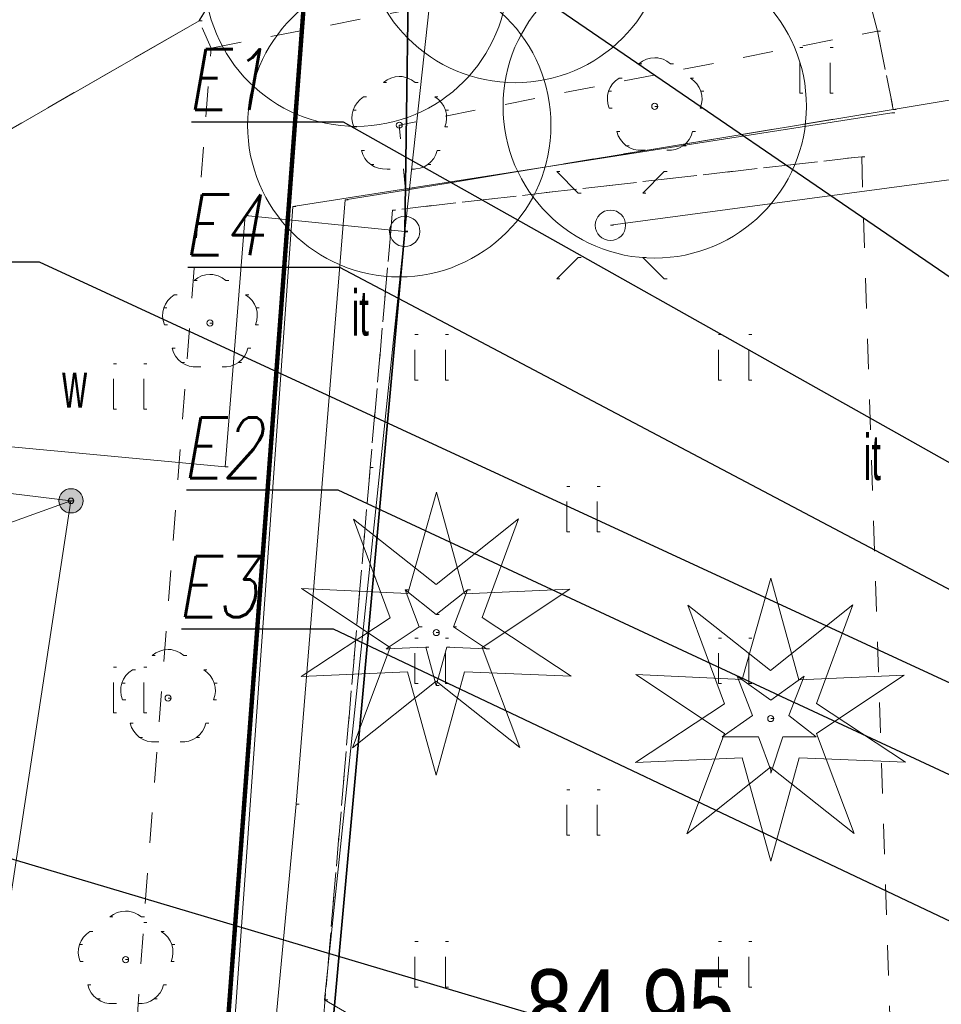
# Model space of a CAD drawing. Extents: x -198213 to 5540361, y 56395 to 5961443.
# Tile 34 of 76: x 5539542 to 5539557, y 5961354 to 5961370. Entities that reach past the tile are written whole.
import ezdxf
from ezdxf import colors
from ezdxf.entities.mleader import LeaderData, LeaderLine
from ezdxf.math import Vec2, Vec3

# ---------------------------------------------------------------- set-up
doc = ezdxf.new("R2010")
doc.units = 0
doc.header["$MEASUREMENT"] = 0
for name, pattern in [('L_0_03', [1, 0.5, -0.5]), ('L_0_06', [2, 1.5, -0.5]), ('Long Dashed', [2400, 1200, -1200]), ('Wipeout_Contour', [1000, 0, -1000])]:
    doc.linetypes.add(name, pattern=pattern)
for name, color, linetype, lineweight in [('$ IE_OPISY', 7, 'Continuous', 25), ('0_Nr_Pióra__7', 8, 'Continuous', 13), ('218_kontur_uzytku_gruntowego_Nr_Pióra__3', 8, 'Continuous', 18), ('219_dzialka_ewidencyjna_Nr_Pióra__96', 8, 'Continuous', 13), ('ARCH MAPA RUSINOWO_Nr_Pióra__60', 8, 'Continuous', 211), ('Arch opisy_Nr_Pióra__80', 8, 'Continuous', 211), ('Arch zieleń_Nr_Pióra__4', 8, 'Continuous', 9), ('brama_Nr_Pióra__7', 8, 'Continuous', 13), ('drzewo_iglaste_Nr_Pióra__7', 8, 'Continuous', 13), ('drzewo_lisciaste_Nr_Pióra__7', 8, 'Continuous', 13), ('inny_obiekt_zagospodarowania_terenu_Atr17_Nr_Pióra__7', 8, 'Continuous', 13), ('inny_obiekt_zagospodarowania_terenu_Nr_Pióra__7', 8, 'Continuous', 13), ('INWENT RZĘDNE_Nr_Pióra__21', 8, 'Continuous', 9), ('jezdnia_Nr_Pióra__7', 8, 'Continuous', 13), ('kraweznik_Nr_Pióra__7', 8, 'Continuous', 13), ('latarnia_Nr_Pióra__7', 8, 'Continuous', 13), ('ogr_Nr_Pióra__7', 8, 'Continuous', 13), ('ogrodzenie_trwale_Nr_Pióra__7', 8, 'Continuous', 13), ('OT_ZagospodarowanieTerenu_P_Nr_Pióra__96', 8, 'Continuous', 13), ('przewod_elektroenergetyczny_podziemny_Nr_Pióra__7', 8, 'Continuous', 13), ('przewod_telekomunikacyjny_napowietrzny_Nr_Pióra__30', 8, 'Continuous', 35), ('przewod_telekomunikacyjny_podziemny_Nr_Pióra__7', 8, 'Continuous', 13), ('przewod_wodociagowy_Nr_Pióra__7', 8, 'Continuous', 13), ('rzedna_Atr2_Nr_Pióra__7', 8, 'Continuous', 13), ('rzedna_Nr_Pióra__7', 8, 'Continuous', 13), ('slup_przewodow_napowietrznych_Nr_Pióra__7', 8, 'Continuous', 13), ('trawnik_Nr_Pióra__7', 8, 'Continuous', 13), ('zasuwa_lub_zawor_Atr17_Nr_Pióra__7', 8, 'Continuous', 13), ('zasuwa_lub_zawor_Nr_Pióra__7', 8, 'Continuous', 13)]:
    doc.layers.add(name, color=color, linetype=linetype, lineweight=lineweight)
doc.layers.add('INWENT RZĘDNE', color=8, linetype='Continuous')
doc.layers.add('OT_ZagospodarowanieTerenu_P', color=8, linetype='Continuous')
doc.styles.add('1. Elektrobau_02.2024', font='romans.shx', dxfattribs={"width": 0.8, "oblique": 10})
doc.styles.add('GENERATED_STYLE_3', font='ARIALN.TTF')
doc.styles.add('GENERATED_STYLE_8', font='ARIALN.TTF')
doc.linetypes.add('L_0_15_SHX', pattern='A,0,[2,Rusinowo PAB zagospodarowanie 30.08.20251.Shx,S=7.5,R=0,X=0,Y=0],-7.5,0', length=7.5)
doc.linetypes.add('L_0_B0_SHX', pattern='A,0,[3,Rusinowo PAB zagospodarowanie 30.08.20251.Shx,S=15,R=0,X=0,Y=0],-15,0', length=15)

# ---------------------------------------------------------------- blocks, each defined once
blk = doc.blocks.new('Koty wysokościowe_37', base_point=(-159809, 126282))
at = {"layer": 'INWENT RZĘDNE_Nr_Pióra__21', "linetype": 'Continuous'}
for points in [[(-159809, 126282), (-159209, 126282), (-159255, 126511), (-159385, 126706), (-159580, 126836), (-159809, 126882)], [(-159809, 126282), (-160409, 126282), (-160364, 126052), (-160234, 125857), (-160039, 125727), (-159809, 125682)]]:
    blk.add_hatch(color=256, dxfattribs=at).paths.add_polyline_path(points, flags=0)
for p, q in [((-159809, 125082), (-159809, 127482)), ((-161009, 126282), (-158609, 126282))]:
    blk.add_line(p, q, dxfattribs=at)
blk.add_circle((-159809, 126282), 600, dxfattribs=at)
at = {"layer": 'INWENT RZĘDNE_Nr_Pióra__21', "insert": (-163547, 127482), "char_height": 1200, "attachment_point": 7, "style": 'GENERATED_STYLE_3'}
blk.add_mtext('{84,95}', dxfattribs=at)

msp = doc.modelspace()

# ---------------------------------------------------------------- hatches: boundary and pattern name
at = {"layer": 'zasuwa_lub_zawor_Nr_Pióra__7', "linetype": 'Continuous'}
msp.add_hatch(color=256, dxfattribs=at).paths.add_polyline_path([(5539542.79, 5961361.8, 1), (5539542.79, 5961362.2, 1)], flags=0)
msp.add_hatch(color=256, dxfattribs=at).paths.add_polyline_path([(5539542.79, 5961361.8, 1), (5539542.79, 5961362.2, 1)], flags=0)

# ---------------------------------------------------------------- linework, layer by layer
at = {"layer": '0_Nr_Pióra__7', "linetype": 'Continuous'}
for p, q in [((5539544.9, 5961369.91), (5539544.95, 5961369.91)), ((5539556.08, 5961369.74), (5539556.13, 5961369.74)), ((5539545.1, 5961369.46), (5539545.15, 5961369.46)), ((5539554.799, 5961369.469), (5539554.849, 5961369.469)), ((5539555.299, 5961369.469), (5539555.349, 5961369.469)), ((5539552.149, 5961369.203), (5539552.199, 5961369.203)), ((5539552.41, 5961369.3), (5539552.46, 5961369.3)), ((5539552.671, 5961369.203), (5539552.721, 5961369.203)), ((5539547.939, 5961368.893), (5539547.989, 5961368.893)), ((5539548.2, 5961368.99), (5539548.25, 5961368.99)), ((5539548.461, 5961368.893), (5539548.511, 5961368.893)), ((5539551.822, 5961368.966), (5539551.872, 5961368.966)), ((5539552.998, 5961368.966), (5539553.048, 5961368.966)), ((5539551.65, 5961368.748), (5539551.7, 5961368.748)), ((5539553.17, 5961368.748), (5539553.22, 5961368.748)), ((5539554.799, 5961368.719), (5539554.849, 5961368.719)), ((5539555.299, 5961368.719), (5539555.349, 5961368.719)), ((5539547.612, 5961368.656), (5539547.662, 5961368.656)), ((5539548.788, 5961368.656), (5539548.838, 5961368.656)), ((5539547.44, 5961368.438), (5539547.49, 5961368.438)), ((5539548.96, 5961368.438), (5539549.01, 5961368.438)), ((5539551.661, 5961368.471), (5539551.711, 5961368.471)), ((5539552.41, 5961368.5), (5539552.46, 5961368.5)), ((5539553.159, 5961368.471), (5539553.209, 5961368.471)), ((5539556.316, 5961368.396), (5539556.366, 5961368.396)), ((5539556.34, 5961368.45), (5539556.39, 5961368.45)), ((5539547.451, 5961368.161), (5539547.501, 5961368.161)), ((5539548.2, 5961368.19), (5539548.25, 5961368.19)), ((5539548.949, 5961368.161), (5539548.999, 5961368.161)), ((5539551.786, 5961368.085), (5539551.836, 5961368.085)), ((5539553.034, 5961368.085), (5539553.084, 5961368.085)), ((5539547.576, 5961367.775), (5539547.626, 5961367.775)), ((5539548.824, 5961367.775), (5539548.874, 5961367.775)), ((5539551.94, 5961367.852), (5539551.99, 5961367.852)), ((5539552.209, 5961367.777), (5539552.259, 5961367.777)), ((5539552.611, 5961367.777), (5539552.661, 5961367.777)), ((5539552.88, 5961367.852), (5539552.93, 5961367.852)), ((5539555.82, 5961367.67), (5539555.87, 5961367.67)), ((5539547.73, 5961367.542), (5539547.78, 5961367.542)), ((5539547.999, 5961367.467), (5539548.049, 5961367.467)), ((5539548.401, 5961367.467), (5539548.451, 5961367.467)), ((5539548.67, 5961367.542), (5539548.72, 5961367.542)), ((5539550.797, 5961367.424), (5539550.847, 5961367.424)), ((5539552.564, 5961367.424), (5539552.614, 5961367.424)), ((5539548.3, 5961367.12), (5539548.35, 5961367.12)), ((5539551.15, 5961367.071), (5539551.2, 5961367.071)), ((5539552.211, 5961367.071), (5539552.261, 5961367.071)), ((5539547.31, 5961366.96), (5539547.36, 5961366.96)), ((5539546.446, 5961366.851), (5539546.496, 5961366.851)), ((5539548.09, 5961366.79), (5539548.14, 5961366.79)), ((5539545.66, 5961366.7), (5539545.71, 5961366.7)), ((5539548.29, 5961366.44), (5539548.34, 5961366.44)), ((5539551.68, 5961366.54), (5539551.73, 5961366.54)), ((5539551.68, 5961366.54), (5539551.73, 5961366.54)), ((5539551.68, 5961366.54), (5539551.73, 5961366.54)), ((5539551.15, 5961366.01), (5539551.2, 5961366.01)), ((5539552.211, 5961366.01), (5539552.261, 5961366.01)), ((5539544.819, 5961365.633), (5539544.869, 5961365.633)), ((5539545.08, 5961365.73), (5539545.13, 5961365.73)), ((5539545.341, 5961365.633), (5539545.391, 5961365.633)), ((5539550.797, 5961365.657), (5539550.847, 5961365.657)), ((5539552.564, 5961365.657), (5539552.614, 5961365.657)), ((5539544.492, 5961365.396), (5539544.542, 5961365.396)), ((5539545.668, 5961365.396), (5539545.718, 5961365.396)), ((5539544.32, 5961365.178), (5539544.37, 5961365.178)), ((5539545.84, 5961365.178), (5539545.89, 5961365.178)), ((5539544.331, 5961364.901), (5539544.381, 5961364.901)), ((5539545.08, 5961364.93), (5539545.13, 5961364.93)), ((5539545.829, 5961364.901), (5539545.879, 5961364.901)), ((5539548.459, 5961364.739), (5539548.509, 5961364.739)), ((5539548.959, 5961364.739), (5539549.009, 5961364.739)), ((5539553.459, 5961364.739), (5539553.509, 5961364.739)), ((5539553.959, 5961364.739), (5539554.009, 5961364.739)), ((5539544.456, 5961364.515), (5539544.506, 5961364.515)), ((5539545.704, 5961364.515), (5539545.754, 5961364.515)), ((5539543.489, 5961364.259), (5539543.539, 5961364.259)), ((5539543.989, 5961364.259), (5539544.039, 5961364.259)), ((5539544.61, 5961364.282), (5539544.66, 5961364.282)), ((5539544.879, 5961364.207), (5539544.929, 5961364.207)), ((5539545.281, 5961364.207), (5539545.331, 5961364.207)), ((5539545.55, 5961364.282), (5539545.6, 5961364.282)), ((5539548.459, 5961363.989), (5539548.509, 5961363.989)), ((5539548.959, 5961363.989), (5539549.009, 5961363.989)), ((5539553.459, 5961363.989), (5539553.509, 5961363.989)), ((5539553.959, 5961363.989), (5539554.009, 5961363.989)), ((5539543.489, 5961363.509), (5539543.539, 5961363.509)), ((5539543.989, 5961363.509), (5539544.039, 5961363.509)), ((5539545.33, 5961362.56), (5539545.38, 5961362.56)), ((5539547.72, 5961362.55), (5539547.77, 5961362.55)), ((5539550.959, 5961362.239), (5539551.009, 5961362.239)), ((5539551.459, 5961362.239), (5539551.509, 5961362.239)), ((5539542.79, 5961362), (5539542.84, 5961362)), ((5539542.79, 5961362), (5539542.84, 5961362)), ((5539542.79, 5961362), (5539542.84, 5961362)), ((5539550.959, 5961361.489), (5539551.009, 5961361.489)), ((5539551.459, 5961361.489), (5539551.509, 5961361.489)), ((5539548.298, 5961360.536), (5539548.348, 5961360.536)), ((5539549.322, 5961360.536), (5539549.372, 5961360.536)), ((5539548.81, 5961360.129), (5539548.86, 5961360.129)), ((5539548.527, 5961359.923), (5539548.577, 5961359.923)), ((5539548.81, 5961359.83), (5539548.86, 5961359.83)), ((5539549.093, 5961359.923), (5539549.143, 5961359.923)), ((5539548.459, 5961359.739), (5539548.509, 5961359.739)), ((5539548.959, 5961359.739), (5539549.009, 5961359.739)), ((5539553.459, 5961359.739), (5539553.509, 5961359.739)), ((5539553.959, 5961359.739), (5539554.009, 5961359.739)), ((5539544.129, 5961359.453), (5539544.179, 5961359.453)), ((5539544.39, 5961359.55), (5539544.44, 5961359.55)), ((5539544.651, 5961359.453), (5539544.701, 5961359.453)), ((5539547.982, 5961359.562), (5539548.032, 5961359.562)), ((5539548.635, 5961359.59), (5539548.685, 5961359.59)), ((5539548.985, 5961359.59), (5539549.035, 5961359.59)), ((5539549.638, 5961359.562), (5539549.688, 5961359.562)), ((5539543.489, 5961359.259), (5539543.539, 5961359.259)), ((5539543.802, 5961359.216), (5539543.852, 5961359.216)), ((5539543.989, 5961359.259), (5539544.039, 5961359.259)), ((5539544.978, 5961359.216), (5539545.028, 5961359.216)), ((5539543.63, 5961358.998), (5539543.68, 5961358.998)), ((5539545.15, 5961358.998), (5539545.2, 5961358.998)), ((5539548.459, 5961358.989), (5539548.509, 5961358.989)), ((5539548.81, 5961358.96), (5539548.86, 5961358.96)), ((5539548.959, 5961358.989), (5539549.009, 5961358.989)), ((5539543.641, 5961358.721), (5539543.691, 5961358.721)), ((5539544.39, 5961358.75), (5539544.44, 5961358.75)), ((5539545.139, 5961358.721), (5539545.189, 5961358.721)), ((5539543.489, 5961358.509), (5539543.539, 5961358.509)), ((5539543.989, 5961358.509), (5539544.039, 5961358.509)), ((5539543.766, 5961358.335), (5539543.816, 5961358.335)), ((5539545.014, 5961358.335), (5539545.064, 5961358.335)), ((5539543.92, 5961358.102), (5539543.97, 5961358.102)), ((5539544.189, 5961358.027), (5539544.239, 5961358.027)), ((5539544.591, 5961358.027), (5539544.641, 5961358.027)), ((5539544.86, 5961358.102), (5539544.91, 5961358.102)), ((5539550.959, 5961357.239), (5539551.009, 5961357.239)), ((5539551.459, 5961357.239), (5539551.509, 5961357.239)), ((5539546.5, 5961357), (5539546.55, 5961357)), ((5539550.959, 5961356.489), (5539551.009, 5961356.489)), ((5539551.459, 5961356.489), (5539551.509, 5961356.489)), ((5539543.69, 5961355.24), (5539543.74, 5961355.24)), ((5539543.429, 5961355.143), (5539543.479, 5961355.143)), ((5539543.951, 5961355.143), (5539544.001, 5961355.143)), ((5539543.102, 5961354.906), (5539543.152, 5961354.906)), ((5539543.99, 5961355.05), (5539544.04, 5961355.05)), ((5539544.278, 5961354.906), (5539544.328, 5961354.906)), ((5539548.459, 5961354.739), (5539548.509, 5961354.739)), ((5539548.959, 5961354.739), (5539549.009, 5961354.739)), ((5539553.459, 5961354.739), (5539553.509, 5961354.739)), ((5539553.959, 5961354.739), (5539554.009, 5961354.739)), ((5539542.93, 5961354.688), (5539542.98, 5961354.688)), ((5539544.45, 5961354.688), (5539544.5, 5961354.688)), ((5539543.69, 5961354.44), (5539543.74, 5961354.44)), ((5539542.941, 5961354.411), (5539542.991, 5961354.411)), ((5539544.439, 5961354.411), (5539544.489, 5961354.411)), ((5539543.066, 5961354.025), (5539543.116, 5961354.025)), ((5539544.314, 5961354.025), (5539544.364, 5961354.025)), ((5539548.459, 5961353.989), (5539548.509, 5961353.989)), ((5539548.959, 5961353.989), (5539549.009, 5961353.989)), ((5539553.459, 5961353.989), (5539553.509, 5961353.989)), ((5539553.959, 5961353.989), (5539554.009, 5961353.989)), ((5539543.22, 5961353.792), (5539543.27, 5961353.792)), ((5539544.16, 5961353.792), (5539544.21, 5961353.792)), ((5539546.97, 5961353.78), (5539547.02, 5961353.78)), ((5539543.489, 5961353.717), (5539543.539, 5961353.717)), ((5539543.891, 5961353.717), (5539543.941, 5961353.717))]:
    msp.add_line(p, q, dxfattribs=at)
at = {"layer": '218_kontur_uzytku_gruntowego_Nr_Pióra__3', "linetype": 'L_0_03', "flags": 128}
for points in [[(5539546.72, 5961371.45), (5539542.34, 5961312.72)], [(5539542.34, 5961312.72), (5539546.72, 5961371.45)]]:
    msp.add_lwpolyline(points, dxfattribs=at)
at = {"layer": '219_dzialka_ewidencyjna_Nr_Pióra__96', "linetype": 'Continuous', "flags": 128}
msp.add_lwpolyline([(5539546.72, 5961371.45), (5539542.34, 5961312.72)], dxfattribs=at)
at = {"layer": 'ARCH MAPA RUSINOWO_Nr_Pióra__60', "linetype": 'Continuous', "flags": 128}
msp.add_lwpolyline([(5539540.938, 5961293.994), (5539546.72, 5961371.45)], dxfattribs=at)
at = {"layer": 'Arch opisy_Nr_Pióra__80', "linetype": 'Long Dashed'}
msp.add_line((5539546.72, 5961371.45), (5539545.166, 5961350.615), dxfattribs=at)
at = {"layer": 'Arch zieleń_Nr_Pióra__4', "linetype": 'Continuous'}
for p, q in [((5539548.341, 5961360.473), (5539548.812, 5961362.142)), ((5539549.276, 5961360.47), (5539548.812, 5961362.142)), ((5539548.049, 5961360.074), (5539547.446, 5961361.7)), ((5539548.806, 5961360.623), (5539547.446, 5961361.7)), ((5539548.806, 5961360.623), (5539550.162, 5961361.704)), ((5539549.564, 5961360.076), (5539550.162, 5961361.704)), ((5539548.341, 5961360.473), (5539546.586, 5961360.556)), ((5539548.048, 5961359.582), (5539546.586, 5961360.556)), ((5539549.276, 5961360.47), (5539551.009, 5961360.544)), ((5539549.565, 5961359.581), (5539551.009, 5961360.544)), ((5539554.317, 5961359.206), (5539552.957, 5961360.283)), ((5539554.317, 5961359.206), (5539555.673, 5961360.287)), ((5539548.049, 5961360.074), (5539546.583, 5961359.106)), ((5539549.564, 5961360.076), (5539551.032, 5961359.113)), ((5539548.048, 5961359.582), (5539547.427, 5961357.93)), ((5539549.565, 5961359.581), (5539550.184, 5961357.938)), ((5539548.338, 5961359.182), (5539546.583, 5961359.106)), ((5539548.338, 5961359.182), (5539548.81, 5961357.481)), ((5539549.277, 5961359.182), (5539548.81, 5961357.481)), ((5539549.277, 5961359.182), (5539551.032, 5961359.113)), ((5539548.807, 5961359.029), (5539547.427, 5961357.93)), ((5539548.807, 5961359.029), (5539550.184, 5961357.938))]:
    msp.add_line(p, q, dxfattribs=at)
for centre in [(5539550.11, 5961371.39), (5539547.49, 5961370.67), (5539552.41, 5961368.5), (5539548.2, 5961368.19)]:
    msp.add_circle(centre, 2.5, dxfattribs=at)
at = {"layer": 'brama_Nr_Pióra__7', "linetype": 'Continuous'}
msp.add_line((5539560.14, 5961369.08), (5539556.34, 5961368.45), dxfattribs=at)
at = {"layer": 'drzewo_iglaste_Nr_Pióra__7', "linetype": 'Continuous', "flags": 128}
for points in [[(5539548.527, 5961359.923), (5539548.298, 5961360.536)], [(5539548.298, 5961360.536), (5539548.81, 5961360.129)], [(5539548.81, 5961360.129), (5539549.322, 5961360.536)], [(5539549.322, 5961360.536), (5539549.093, 5961359.923)], [(5539547.982, 5961359.562), (5539548.527, 5961359.923)], [(5539549.093, 5961359.923), (5539549.638, 5961359.562)], [(5539548.635, 5961359.59), (5539547.982, 5961359.562)], [(5539548.81, 5961358.96), (5539548.635, 5961359.59)], [(5539548.985, 5961359.59), (5539548.81, 5961358.96)], [(5539549.638, 5961359.562), (5539548.985, 5961359.59)]]:
    msp.add_lwpolyline(points, dxfattribs=at)
at = {"layer": 'drzewo_iglaste_Nr_Pióra__7', "linetype": 'Continuous'}
msp.add_circle((5539548.81, 5961359.83), 0.05, dxfattribs=at)
at = {"layer": 'drzewo_lisciaste_Nr_Pióra__7', "linetype": 'Continuous'}
for centre in [(5539552.41, 5961368.5), (5539548.2, 5961368.19), (5539545.08, 5961364.93), (5539544.39, 5961358.75), (5539543.69, 5961354.44)]:
    msp.add_circle(centre, 0.05, dxfattribs=at)
for centre, start, end in [((5539552.41, 5961368.9), 49.272, 130.728), ((5539548.2, 5961368.59), 49.272, 130.728), ((5539552.03, 5961368.624), 121.308, 202.548), ((5539552.79, 5961368.624), 337.452, 58.692), ((5539547.82, 5961368.314), 121.308, 202.548), ((5539548.58, 5961368.314), 337.452, 58.692), ((5539552.175, 5961368.176), 193.221, 274.871), ((5539552.645, 5961368.176), 265.129, 346.779), ((5539547.965, 5961367.866), 193.221, 274.871), ((5539548.435, 5961367.866), 265.129, 346.779), ((5539545.08, 5961365.33), 49.272, 130.728), ((5539544.7, 5961365.054), 121.308, 202.548), ((5539545.46, 5961365.054), 337.452, 58.692), ((5539544.845, 5961364.606), 193.221, 274.871), ((5539545.315, 5961364.606), 265.129, 346.779), ((5539544.39, 5961359.15), 49.272, 130.728), ((5539544.01, 5961358.874), 121.308, 202.548), ((5539544.77, 5961358.874), 337.452, 58.692), ((5539544.155, 5961358.426), 193.221, 274.871), ((5539544.625, 5961358.426), 265.129, 346.779), ((5539543.69, 5961354.84), 49.272, 130.728), ((5539543.31, 5961354.564), 121.308, 202.548), ((5539544.07, 5961354.564), 337.452, 58.692), ((5539543.455, 5961354.116), 193.221, 274.871), ((5539543.925, 5961354.116), 265.129, 346.779)]:
    msp.add_arc(centre, 0.4, start, end, dxfattribs=at)
at = {"layer": 'jezdnia_Nr_Pióra__7', "linetype": 'L_0_06', "flags": 128}
for points in [[(5539544.69, 5961378.1), (5539545.9, 5961378.28), (5539556.8, 5961380.23), (5539569.38, 5961382.62), (5539578.17, 5961384.3), (5539593.82, 5961387.17), (5539612.46, 5961390.54), (5539620.72, 5961391.88), (5539625.3, 5961392.75), (5539628.88, 5961393.36), (5539635.21, 5961394.43), (5539636.06, 5961391.13), (5539630.51, 5961387.77), (5539622.48, 5961386.14), (5539621.59, 5961385.94), (5539611.5, 5961384.04), (5539601.19, 5961382.2), (5539600.39, 5961379.94), (5539600.421, 5961375.87), (5539597.08, 5961375.38), (5539596.78, 5961379.29), (5539596.74, 5961379.47), (5539595.9, 5961380.82), (5539594.82, 5961381.1), (5539584.45, 5961379.33), (5539577.08, 5961377.89), (5539569.92, 5961376.56), (5539560.38, 5961374.69), (5539552.68, 5961373.7), (5539546.03, 5961371.76), (5539544.9, 5961369.91), (5539541.27, 5961367.82), (5539542.32, 5961378), (5539542.51, 5961379.21)], [(5539559.58, 5961372.51), (5539559.9, 5961370.61), (5539560.14, 5961369.08), (5539558.42, 5961368.79), (5539556.34, 5961368.45), (5539556.08, 5961369.74), (5539555.85, 5961370.62), (5539555.62, 5961371.49), (5539555.41, 5961372.21), (5539552.68, 5961373.7), (5539560.38, 5961374.69)]]:
    msp.add_lwpolyline(points, close=True, dxfattribs=at)
at = {"layer": 'kraweznik_Nr_Pióra__7', "linetype": 'Continuous', "flags": 128}
msp.add_lwpolyline([(5539552.68, 5961373.7), (5539546.03, 5961371.76), (5539544.9, 5961369.91), (5539541.27, 5961367.82)], dxfattribs=at)
at = {"layer": 'latarnia_Nr_Pióra__7', "color": 0, "linetype": 'Continuous', "flags": 128}
for points in [[(5539551.15, 5961367.071), (5539550.797, 5961367.424)], [(5539552.211, 5961367.071), (5539552.564, 5961367.424)], [(5539551.15, 5961366.01), (5539550.797, 5961365.657)], [(5539552.211, 5961366.01), (5539552.564, 5961365.657)]]:
    msp.add_lwpolyline(points, dxfattribs=at)
at = {"layer": 'latarnia_Nr_Pióra__7', "linetype": 'Continuous'}
msp.add_circle((5539551.68, 5961366.54), 0.25, dxfattribs=at)
at = {"layer": 'przewod_telekomunikacyjny_napowietrzny_Nr_Pióra__30', "linetype": 'Continuous'}
for p, q in [((5539548.29, 5961366.44), (5539548.58, 5961387.11)), ((5539543.87, 5961317.85), (5539548.29, 5961366.44)), ((5539548.29, 5961366.44), (5539548.34, 5961366.44)), ((5539548.29, 5961366.44), (5539548.34, 5961366.44))]:
    msp.add_line(p, q, dxfattribs=at)
at = {"layer": 'przewod_telekomunikacyjny_napowietrzny_Nr_Pióra__30', "linetype": 'L_0_B0_SHX'}
for p, q in [((5539548.29, 5961366.44), (5539548.58, 5961387.11)), ((5539543.87, 5961317.85), (5539548.29, 5961366.44))]:
    msp.add_line(p, q, dxfattribs=at)
at = {"layer": 'przewod_telekomunikacyjny_podziemny_Nr_Pióra__7', "linetype": 'Continuous', "flags": 128}
for points in [[(5539548.29, 5961366.44), (5539549.81, 5961380.38)], [(5539527.71, 5961362.76), (5539529.14, 5961362.93), (5539533.58, 5961363.66), (5539545.33, 5961362.56), (5539545.66, 5961366.7), (5539548.29, 5961366.44)], [(5539548.29, 5961366.44), (5539546.97, 5961353.78), (5539548.39, 5961352.95), (5539547.3, 5961334.1), (5539546.44, 5961324.09), (5539546.03, 5961319.23), (5539545.16, 5961307.39), (5539543.63, 5961298.78), (5539542.43, 5961285.68), (5539541.19, 5961274.63), (5539542.24, 5961272.57), (5539543.69, 5961271.2), (5539543.59, 5961269.14), (5539542.78, 5961266.35), (5539543.3, 5961257.92), (5539546.06, 5961248.87), (5539545.22, 5961248.17)]]:
    msp.add_lwpolyline(points, dxfattribs=at)
at = {"layer": 'rzedna_Atr2_Nr_Pióra__7', "linetype": 'Continuous', "flags": 128}
msp.add_lwpolyline([(5539542.79, 5961362), (5539538.73, 5961360.54), (5539536.193, 5961360.54)], dxfattribs=at)
at = {"layer": 'rzedna_Nr_Pióra__7', "linetype": 'Continuous'}
msp.add_circle((5539542.79, 5961362), 0.045, dxfattribs=at)
at = {"layer": 'slup_przewodow_napowietrznych_Nr_Pióra__7', "color": 0, "linetype": 'Continuous'}
for centre in [(5539551.68, 5961366.54), (5539548.29, 5961366.44)]:
    msp.add_circle(centre, 0.25, dxfattribs=at)
at = {"layer": 'trawnik_Nr_Pióra__7', "linetype": 'L_0_03', "flags": 128}
for points in [[(5539546.03, 5961371.76), (5539552.68, 5961373.7), (5539555.41, 5961372.21), (5539555.62, 5961371.49), (5539545.1, 5961369.46), (5539544.9, 5961369.91)], [(5539539.27, 5961350.25), (5539540.91, 5961364.2), (5539541.27, 5961367.82), (5539544.9, 5961369.91), (5539545.1, 5961369.46), (5539543.99, 5961355.05), (5539543.24, 5961344.35), (5539542.58, 5961334.77), (5539541.61, 5961324.19), (5539540.71, 5961316.91), (5539539.76, 5961317.09), (5539538.61, 5961317.26), (5539537.78, 5961317.62), (5539536.89, 5961318.2), (5539537.08, 5961322.75), (5539537.78, 5961334.89)], [(5539556.34, 5961368.45), (5539548.3, 5961367.12), (5539548.2, 5961368.19), (5539556.08, 5961369.74)]]:
    msp.add_lwpolyline(points, close=True, dxfattribs=at)
for points in [[(5539554.799, 5961368.719), (5539554.799, 5961369.469)], [(5539555.299, 5961368.719), (5539555.299, 5961369.469)], [(5539548.459, 5961363.989), (5539548.459, 5961364.739)], [(5539548.959, 5961363.989), (5539548.959, 5961364.739)], [(5539553.459, 5961363.989), (5539553.459, 5961364.739)], [(5539553.959, 5961363.989), (5539553.959, 5961364.739)], [(5539543.489, 5961363.509), (5539543.489, 5961364.259)], [(5539543.989, 5961363.509), (5539543.989, 5961364.259)], [(5539550.959, 5961361.489), (5539550.959, 5961362.239)], [(5539551.459, 5961361.489), (5539551.459, 5961362.239)], [(5539548.459, 5961358.989), (5539548.459, 5961359.739)], [(5539548.959, 5961358.989), (5539548.959, 5961359.739)], [(5539543.489, 5961358.509), (5539543.489, 5961359.259)], [(5539543.989, 5961358.509), (5539543.989, 5961359.259)], [(5539550.959, 5961356.489), (5539550.959, 5961357.239)], [(5539551.459, 5961356.489), (5539551.459, 5961357.239)], [(5539548.459, 5961353.989), (5539548.459, 5961354.739)], [(5539548.959, 5961353.989), (5539548.959, 5961354.739)], [(5539553.459, 5961353.989), (5539553.459, 5961354.739)], [(5539553.959, 5961353.989), (5539553.959, 5961354.739)]]:
    msp.add_lwpolyline(points, dxfattribs=at)
at = {"layer": 'zasuwa_lub_zawor_Nr_Pióra__7', "linetype": 'Continuous'}
msp.add_circle((5539542.79, 5961362), 0.2, dxfattribs=at)
msp.add_circle((5539542.79, 5961362), 0.2, dxfattribs=at)

# ---------------------------------------------------------------- block references
at = {"layer": 'INWENT RZĘDNE', "xscale": 0.001, "yscale": 0.001, "zscale": 0.001}
msp.add_blockref('Koty wysokościowe_37', (5539554.028, 5961351.657), dxfattribs=at)

# ---------------------------------------------------------------- texts
at = {"layer": 'inny_obiekt_zagospodarowania_terenu_Atr17_Nr_Pióra__7', "linetype": 'Continuous', "char_height": 0.75, "attachment_point": 1, "style": 'GENERATED_STYLE_8'}
for insert in [(5539547.414, 5961365.472), (5539555.854, 5961363.092)]:
    msp.add_mtext('{\\W0.660000x;it}', dxfattribs=dict(at, insert=insert))
at = {"layer": 'zasuwa_lub_zawor_Atr17_Nr_Pióra__7', "linetype": 'Continuous', "insert": (5539542.645, 5961364.284), "char_height": 0.75, "attachment_point": 1, "style": 'GENERATED_STYLE_8'}
msp.add_mtext('{\\W0.660000x;w}', dxfattribs=at)

# ---------------------------------------------------------------- leaders
at = {"layer": '$ IE_OPISY'}
ml = msp.add_multileader_mtext('Standard', dxfattribs=at)
ml.set_content('T8', color=7, style='1. Elektrobau_02.2024')
ml.set_leader_properties(linetype='ByLayer', lineweight=-1)
ml.build(insert=Vec2(0, 0))
ml.multileader.update_dxf_attribs({"text_left_attachment_type": 6, "text_right_attachment_type": 6, "dogleg_length": 1.152, "arrow_head_size": 0.5})
ctx = ml.context
ctx.base_point, ctx.char_height, ctx.arrow_head_size, ctx.landing_gap_size, ctx.plane_origin = Vec3(5539521.566, 5961354.436), 1, 0.5, 0.09, Vec3(5539600.911, 5961181.187)
ctx.left_attachment, ctx.right_attachment, ctx.text_align_type, ctx.attachment_type = 6, 6, 2, 2
notes = []
notes.append((ctx, [(0, (1, 1, 0), (5539524.054, 5961354.436), (-1, 0), 1.152, [(0, [(5539571.698, 5961331.973)], 0, [])])]))
ctx.mtext.insert, ctx.mtext.width, ctx.mtext.alignment, ctx.mtext.flow_direction = Vec3(5539522.812, 5961355.636), 1.43336, 3, 5
for ctx, leaders in notes:
    for number, flags, end, landing, length, lines in leaders:
        leader = LeaderData()
        leader.index, (leader.has_last_leader_line, leader.has_dogleg_vector, leader.attachment_direction) = number, flags
        leader.last_leader_point, leader.dogleg_vector, leader.dogleg_length = Vec3(end), Vec3(landing), length
        for number, points, colour, breaks in lines:
            line = LeaderLine()
            line.index, line.vertices, line.color, line.breaks = number, Vec3.list(points), colors.encode_raw_color(colour), breaks
            leader.lines.append(line)
        ctx.leaders.append(leader)

# ---------------------------------------------------------------- wipeouts: each hides what was drawn before it
at = {"color": 254, "linetype": 'Wipeout_Contour', "lineweight": 0, "ltscale": 2284151.220163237}
msp.add_wipeout([(5539554.321, 5961357.563), (5539554.321, 5961357.513), (5539554.521, 5961358.113), (5539555.071, 5961358.113), (5539554.621, 5961358.463), (5539554.871, 5961359.113), (5539554.321, 5961358.713), (5539553.771, 5961359.113), (5539554.021, 5961358.463), (5539553.521, 5961358.113), (5539554.121, 5961358.113)], dxfattribs=at).dxf.layer = 'OT_ZagospodarowanieTerenu_P'

# ---------------------------------------------------------------- next in the draw order: linework, layer by layer
at = {"layer": '0_Nr_Pióra__7', "linetype": 'Continuous'}
for p, q in [((5539553.459, 5961358.989), (5539553.509, 5961358.989)), ((5539553.959, 5961358.989), (5539554.009, 5961358.989))]:
    msp.add_line(p, q, dxfattribs=at)
at = {"layer": 'Arch zieleń_Nr_Pióra__4', "linetype": 'Continuous'}
for p, q in [((5539553.852, 5961359.056), (5539554.323, 5961360.725)), ((5539554.787, 5961359.053), (5539554.323, 5961360.725)), ((5539553.56, 5961358.657), (5539552.957, 5961360.283)), ((5539555.075, 5961358.659), (5539555.673, 5961360.287)), ((5539553.852, 5961359.056), (5539552.097, 5961359.139)), ((5539553.559, 5961358.165), (5539552.097, 5961359.139)), ((5539554.787, 5961359.053), (5539556.52, 5961359.127)), ((5539555.076, 5961358.164), (5539556.52, 5961359.127)), ((5539553.56, 5961358.657), (5539552.094, 5961357.689)), ((5539555.075, 5961358.659), (5539556.543, 5961357.696)), ((5539553.559, 5961358.165), (5539552.938, 5961356.513)), ((5539555.076, 5961358.164), (5539555.695, 5961356.521)), ((5539553.849, 5961357.765), (5539552.094, 5961357.689)), ((5539553.849, 5961357.765), (5539554.321, 5961356.064)), ((5539554.788, 5961357.765), (5539554.321, 5961356.064)), ((5539554.788, 5961357.765), (5539556.543, 5961357.696)), ((5539554.318, 5961357.612), (5539552.938, 5961356.513)), ((5539554.318, 5961357.612), (5539555.695, 5961356.521))]:
    msp.add_line(p, q, dxfattribs=at)
at = {"layer": 'inny_obiekt_zagospodarowania_terenu_Nr_Pióra__7', "linetype": 'L_0_03', "flags": 128}
for points in [[(5539546.86, 5961352.39), (5539547.72, 5961362.55), (5539548.09, 5961366.79), (5539555.82, 5961367.67)], [(5539555.82, 5961367.67), (5539556.31, 5961352.74), (5539546.86, 5961352.39)]]:
    msp.add_lwpolyline(points, dxfattribs=at)
at = {"layer": 'ogr_Nr_Pióra__7', "linetype": 'Continuous', "flags": 128}
msp.add_lwpolyline([(5539542.939, 5961317.689), (5539546.446, 5961366.851), (5539556.316, 5961368.396)], dxfattribs=at)
at = {"layer": 'ogr_Nr_Pióra__7', "linetype": 'L_0_15_SHX', "flags": 128}
msp.add_lwpolyline([(5539542.939, 5961317.689), (5539546.446, 5961366.851), (5539556.316, 5961368.396)], dxfattribs=at)
at = {"layer": 'ogrodzenie_trwale_Nr_Pióra__7', "linetype": 'Continuous', "flags": 128}
msp.add_lwpolyline([(5539556.34, 5961368.45), (5539548.3, 5961367.12), (5539547.31, 5961366.96), (5539546.5, 5961357), (5539545.03, 5961341.31), (5539542.94, 5961317.7)], dxfattribs=at)
at = {"layer": 'ogrodzenie_trwale_Nr_Pióra__7', "linetype": 'L_0_15_SHX', "flags": 128}
msp.add_lwpolyline([(5539556.34, 5961368.45), (5539548.3, 5961367.12), (5539547.31, 5961366.96), (5539546.5, 5961357), (5539545.03, 5961341.31), (5539542.94, 5961317.7)], dxfattribs=at)
at = {"layer": 'OT_ZagospodarowanieTerenu_P_Nr_Pióra__96', "linetype": 'Continuous'}
msp.add_line((5539554.321, 5961358.413), (5539554.371, 5961358.413), dxfattribs=at)
at = {"layer": 'OT_ZagospodarowanieTerenu_P_Nr_Pióra__96', "linetype": 'Continuous', "flags": 128}
for points in [[(5539554.321, 5961357.563), (5539554.321, 5961357.513), (5539554.521, 5961358.113), (5539555.071, 5961358.113), (5539554.621, 5961358.463), (5539554.871, 5961359.113), (5539554.321, 5961358.713), (5539553.771, 5961359.113), (5539554.021, 5961358.463), (5539553.521, 5961358.113), (5539554.121, 5961358.113)], [(5539554.321, 5961357.563), (5539554.121, 5961358.113), (5539553.521, 5961358.113), (5539554.021, 5961358.463), (5539553.771, 5961359.113), (5539554.321, 5961358.713), (5539554.871, 5961359.113), (5539554.621, 5961358.463), (5539555.071, 5961358.113), (5539554.521, 5961358.113), (5539554.321, 5961357.513)]]:
    msp.add_lwpolyline(points, close=True, dxfattribs=at)
at = {"layer": 'OT_ZagospodarowanieTerenu_P_Nr_Pióra__96', "linetype": 'Continuous'}
msp.add_circle((5539554.321, 5961358.413), 0.05, dxfattribs=at)
at = {"layer": 'przewod_elektroenergetyczny_podziemny_Nr_Pióra__7', "linetype": 'Continuous', "flags": 128}
msp.add_lwpolyline([(5539551.68, 5961366.54), (5539557.55, 5961367.33), (5539567.62, 5961368.93), (5539570.22, 5961369.47), (5539570.01, 5961361.53), (5539569.42, 5961351.65)], dxfattribs=at)
at = {"layer": 'przewod_wodociagowy_Nr_Pióra__7', "linetype": 'Continuous', "flags": 128}
msp.add_lwpolyline([(5539523.52, 5961364.08), (5539529.06, 5961363.67), (5539537.48, 5961362.65), (5539542.79, 5961362), (5539541.4, 5961352.89), (5539540.33, 5961338.95), (5539539.17, 5961326.33), (5539538.66, 5961318.45), (5539538.17, 5961311.01), (5539537.08, 5961296.32), (5539536.47, 5961285.85), (5539535.85, 5961268.98), (5539549.29, 5961271.29), (5539573.3, 5961275.34), (5539588.62, 5961277.8), (5539602.17, 5961279.36), (5539616.59, 5961280.91), (5539615.83, 5961257.35), (5539615.32, 5961242.06)], dxfattribs=at)
at = {"layer": 'trawnik_Nr_Pióra__7', "linetype": 'L_0_03', "flags": 128}
msp.add_lwpolyline([(5539555.82, 5961367.67), (5539556.31, 5961352.74), (5539546.86, 5961352.39), (5539547.72, 5961362.55), (5539548.09, 5961366.79)], close=True, dxfattribs=at)
for points in [[(5539553.459, 5961358.989), (5539553.459, 5961359.739)], [(5539553.959, 5961358.989), (5539553.959, 5961359.739)]]:
    msp.add_lwpolyline(points, dxfattribs=at)

# ---------------------------------------------------------------- next in the draw order: leaders
at = {"layer": '$ IE_OPISY'}
ml = msp.add_multileader_mtext('Standard', dxfattribs=at)
ml.set_content('\\A1;Istn. złącze kablowe ZK3a  ', color=7, style='1. Elektrobau_02.2024')
ml.set_leader_properties(linetype='ByLayer', lineweight=-1)
ml.build(insert=Vec2(0, 0))
ml.multileader.update_dxf_attribs({"text_left_attachment_type": 6, "text_right_attachment_type": 6, "dogleg_length": 1.152, "arrow_head_size": 0.5})
ctx = ml.context
ctx.base_point, ctx.char_height, ctx.arrow_head_size, ctx.landing_gap_size, ctx.plane_origin = Vec3(5539528.774, 5961372.63), 1, 0.5, 0.09, Vec3(5539614.561, 5961363.672)
ctx.left_attachment, ctx.right_attachment = 6, 6
notes = []
notes.append((ctx, [(0, (1, 1, 0), (5539547.186, 5961372.586), (-1, 0), 1.152, [(0, [(5539578.773, 5961350.959)], 0, [])])]))
ctx.mtext.insert, ctx.mtext.width, ctx.mtext.defined_height, ctx.mtext.flow_direction = Vec3(5539528.864, 5961373.83), 37.49114, 8.425, 5
ml = msp.add_multileader_mtext('Standard', dxfattribs=at)
ml.set_content('E1', color=7, style='1. Elektrobau_02.2024')
ml.set_leader_properties(linetype='ByLayer', lineweight=-1)
ml.build(insert=Vec2(0, 0))
ml.multileader.update_dxf_attribs({"text_left_attachment_type": 6, "text_right_attachment_type": 6, "dogleg_length": 1.152, "arrow_head_size": 0.5})
ctx = ml.context
ctx.base_point, ctx.char_height, ctx.arrow_head_size, ctx.landing_gap_size, ctx.plane_origin = Vec3(5539544.516, 5961368.242), 1, 0.5, 0.09, Vec3(5539574.073, 5961205.657)
ctx.left_attachment, ctx.right_attachment, ctx.text_align_type, ctx.attachment_type = 6, 6, 2, 2
notes.append((ctx, [(0, (1, 1, 0), (5539547.278, 5961368.242), (-1, 0), 1.152, [(0, [(5539578.193, 5961350.86)], 0, [])])]))
ctx.mtext.insert, ctx.mtext.width, ctx.mtext.alignment, ctx.mtext.flow_direction = Vec3(5539546.036, 5961369.442), 1.43336, 3, 5
ml = msp.add_multileader_mtext('Standard', dxfattribs=at)
ml.set_content('Proj. YAKY 4x120mm2 w rurze osłonowej AROT 110 \\Pod szafy certyfikowanego przeciwpożarowego \\Pwyłącznika prądu PWP dł. ok~82/92m', color=7, style='1. Elektrobau_02.2024')
ml.set_leader_properties(linetype='ByLayer', lineweight=-1)
ml.build(insert=Vec2(0, 0))
ml.multileader.update_dxf_attribs({"text_left_attachment_type": 6, "text_right_attachment_type": 6, "dogleg_length": 1.152, "arrow_head_size": 0.5})
ctx = ml.context
ctx.base_point, ctx.char_height, ctx.arrow_head_size, ctx.landing_gap_size, ctx.plane_origin = Vec3(5539508.074, 5961365.93), 1, 0.5, 0.09, Vec3(5539447.194, 5961243.496)
ctx.left_attachment, ctx.right_attachment = 6, 6
notes.append((ctx, [(0, (1, 1, 0), (5539542.269, 5961365.93), (-1, 0), 1.152, [(0, [(5539574.564, 5961351.002)], 0, [])])]))
ctx.mtext.insert, ctx.mtext.width, ctx.mtext.flow_direction = Vec3(5539508.164, 5961367.263), 37.49114, 5
ml = msp.add_multileader_mtext('Standard', dxfattribs=at)
ml.set_content('E4', color=7, style='1. Elektrobau_02.2024')
ml.set_leader_properties(linetype='ByLayer', lineweight=-1)
ml.build(insert=Vec2(0, 0))
ml.multileader.update_dxf_attribs({"text_left_attachment_type": 6, "text_right_attachment_type": 6, "dogleg_length": 1.152, "arrow_head_size": 0.5})
ctx = ml.context
ctx.base_point, ctx.char_height, ctx.arrow_head_size, ctx.landing_gap_size, ctx.plane_origin = Vec3(5539544.571, 5961365.847), 1, 0.5, 0.09, Vec3(5539576.793, 5961203.254)
ctx.left_attachment, ctx.right_attachment, ctx.text_align_type, ctx.attachment_type = 6, 6, 2, 2
notes.append((ctx, [(0, (1, 1, 0), (5539547.219, 5961365.847), (-1, 0), 1.152, [(0, [(5539580.417, 5961348.308)], 0, [])])]))
ctx.mtext.insert, ctx.mtext.width, ctx.mtext.alignment, ctx.mtext.flow_direction = Vec3(5539545.976, 5961367.047), 1.43336, 3, 5
ml = msp.add_multileader_mtext('Standard', dxfattribs=at)
ml.set_content('E2', color=7, style='1. Elektrobau_02.2024')
ml.set_leader_properties(linetype='ByLayer', lineweight=-1)
ml.build(insert=Vec2(0, 0))
ml.multileader.update_dxf_attribs({"text_left_attachment_type": 6, "text_right_attachment_type": 6, "dogleg_length": 1.152, "arrow_head_size": 0.5})
ctx = ml.context
ctx.base_point, ctx.char_height, ctx.arrow_head_size, ctx.landing_gap_size, ctx.plane_origin = Vec3(5539544.313, 5961362.176), 1, 0.5, 0.09, Vec3(5539567.328, 5961205.921)
ctx.left_attachment, ctx.right_attachment, ctx.text_align_type, ctx.attachment_type = 6, 6, 2, 2
notes.append((ctx, [(0, (1, 1, 0), (5539547.194, 5961362.176), (-1, 0), 1.152, [(0, [(5539570.88, 5961351.142)], 0, [])])]))
ctx.mtext.insert, ctx.mtext.width, ctx.mtext.alignment, ctx.mtext.flow_direction = Vec3(5539545.952, 5961363.376), 1.43336, 3, 5
ml = msp.add_multileader_mtext('Standard', dxfattribs=at)
ml.set_content('T10', color=7, style='1. Elektrobau_02.2024')
ml.set_leader_properties(linetype='ByLayer', lineweight=-1)
ml.build(insert=Vec2(0, 0))
ml.multileader.update_dxf_attribs({"text_left_attachment_type": 6, "text_right_attachment_type": 6, "dogleg_length": 1.152, "arrow_head_size": 0.5})
ctx = ml.context
ctx.base_point, ctx.char_height, ctx.arrow_head_size, ctx.landing_gap_size, ctx.plane_origin = Vec3(5539521.283, 5961360.162), 1, 0.5, 0.09, Vec3(5539609.007, 5961181.467)
ctx.left_attachment, ctx.right_attachment, ctx.text_align_type, ctx.attachment_type = 6, 6, 2, 2
notes.append((ctx, [(0, (1, 1, 0), (5539524.525, 5961360.162), (-1, 0), 1.152, [(0, [(5539579.794, 5961332.253)], 0, [])])]))
ctx.mtext.insert, ctx.mtext.width, ctx.mtext.alignment, ctx.mtext.flow_direction = Vec3(5539523.283, 5961361.362), 1.43336, 3, 5
ml = msp.add_multileader_mtext('Standard', dxfattribs=at)
ml.set_content('E3', color=7, style='1. Elektrobau_02.2024')
ml.set_leader_properties(linetype='ByLayer', lineweight=-1)
ml.build(insert=Vec2(0, 0))
ml.multileader.update_dxf_attribs({"text_left_attachment_type": 6, "text_right_attachment_type": 6, "dogleg_length": 1.152, "arrow_head_size": 0.5})
ctx = ml.context
ctx.base_point, ctx.char_height, ctx.arrow_head_size, ctx.landing_gap_size, ctx.plane_origin = Vec3(5539544.296, 5961359.886), 1, 0.5, 0.09, Vec3(5539567.25, 5961203.631)
ctx.left_attachment, ctx.right_attachment, ctx.text_align_type = 6, 6, 2
notes.append((ctx, [(0, (1, 1, 0), (5539547.115, 5961359.886), (-1, 0), 1.152, [(0, [(5539570.822, 5961348.655)], 0, [])])]))
ctx.mtext.insert, ctx.mtext.width, ctx.mtext.alignment, ctx.mtext.flow_direction = Vec3(5539545.873, 5961361.086), 1.43336, 3, 5
ml = msp.add_multileader_mtext('Standard', dxfattribs=at)
ml.set_content('E7', color=7, style='1. Elektrobau_02.2024')
ml.set_leader_properties(linetype='ByLayer', lineweight=-1)
ml.build(insert=Vec2(0, 0))
ml.multileader.update_dxf_attribs({"text_left_attachment_type": 6, "text_right_attachment_type": 6, "dogleg_length": 1.152, "arrow_head_size": 0.5})
ctx = ml.context
ctx.base_point, ctx.char_height, ctx.arrow_head_size, ctx.landing_gap_size, ctx.plane_origin = Vec3(5539521.542, 5961358.144), 1, 0.5, 0.09, Vec3(5539575.976, 5961185.965)
ctx.left_attachment, ctx.right_attachment, ctx.text_align_type, ctx.attachment_type = 6, 6, 2, 2
notes.append((ctx, [(0, (1, 1, 0), (5539524.419, 5961358.144), (-1, 0), 1.152, [(0, [(5539579.595, 5961331.307)], 0, [])])]))
ctx.mtext.insert, ctx.mtext.width, ctx.mtext.alignment, ctx.mtext.flow_direction = Vec3(5539523.177, 5961359.344), 1.43336, 3, 5
ml = msp.add_multileader_mtext('Standard', dxfattribs=at)
ml.set_content('T9', color=7, style='1. Elektrobau_02.2024')
ml.set_leader_properties(linetype='ByLayer', lineweight=-1)
ml.build(insert=Vec2(0, 0))
ml.multileader.update_dxf_attribs({"text_left_attachment_type": 6, "text_right_attachment_type": 6, "dogleg_length": 1.152, "arrow_head_size": 0.5})
ctx = ml.context
ctx.base_point, ctx.char_height, ctx.arrow_head_size, ctx.landing_gap_size, ctx.plane_origin = Vec3(5539521.87, 5961356.552), 1, 0.5, 0.09, Vec3(5539601.64, 5961181.76)
ctx.left_attachment, ctx.right_attachment, ctx.text_align_type, ctx.attachment_type = 6, 6, 2, 2
notes.append((ctx, [(0, (1, 1, 0), (5539524.324, 5961356.552), (-1, 0), 1.152, [(0, [(5539572.427, 5961332.546)], 0, [])])]))
ctx.mtext.insert, ctx.mtext.width, ctx.mtext.alignment, ctx.mtext.flow_direction = Vec3(5539523.082, 5961357.752), 1.43336, 3, 5
ml = msp.add_multileader_mtext('Standard', dxfattribs=at)
ml.set_content('E5', color=7, style='1. Elektrobau_02.2024')
ml.set_leader_properties(linetype='ByLayer', lineweight=-1)
ml.build(insert=Vec2(0, 0))
ml.multileader.update_dxf_attribs({"text_left_attachment_type": 6, "text_right_attachment_type": 6, "dogleg_length": 1.152, "arrow_head_size": 0.5})
ctx = ml.context
ctx.base_point, ctx.char_height, ctx.arrow_head_size, ctx.landing_gap_size, ctx.plane_origin = Vec3(5539537.972, 5961356.394), 1, 0.5, 0.09, Vec3(5539567.181, 5961202.015)
ctx.left_attachment, ctx.right_attachment, ctx.text_align_type, ctx.attachment_type = 6, 6, 2, 2
notes.append((ctx, [(0, (1, 1, 0), (5539540.816, 5961356.394), (-1, 0), 1.152, [(0, [(5539570.749, 5961347.487)], 0, [])])]))
ctx.mtext.insert, ctx.mtext.width, ctx.mtext.alignment, ctx.mtext.flow_direction = Vec3(5539539.574, 5961357.594), 1.43336, 3, 5
for ctx, leaders in notes:
    for number, flags, end, landing, length, lines in leaders:
        leader = LeaderData()
        leader.index, (leader.has_last_leader_line, leader.has_dogleg_vector, leader.attachment_direction) = number, flags
        leader.last_leader_point, leader.dogleg_vector, leader.dogleg_length = Vec3(end), Vec3(landing), length
        for number, points, colour, breaks in lines:
            line = LeaderLine()
            line.index, line.vertices, line.color, line.breaks = number, Vec3.list(points), colors.encode_raw_color(colour), breaks
            leader.lines.append(line)
        ctx.leaders.append(leader)

doc.saveas('drawing.dxf')
